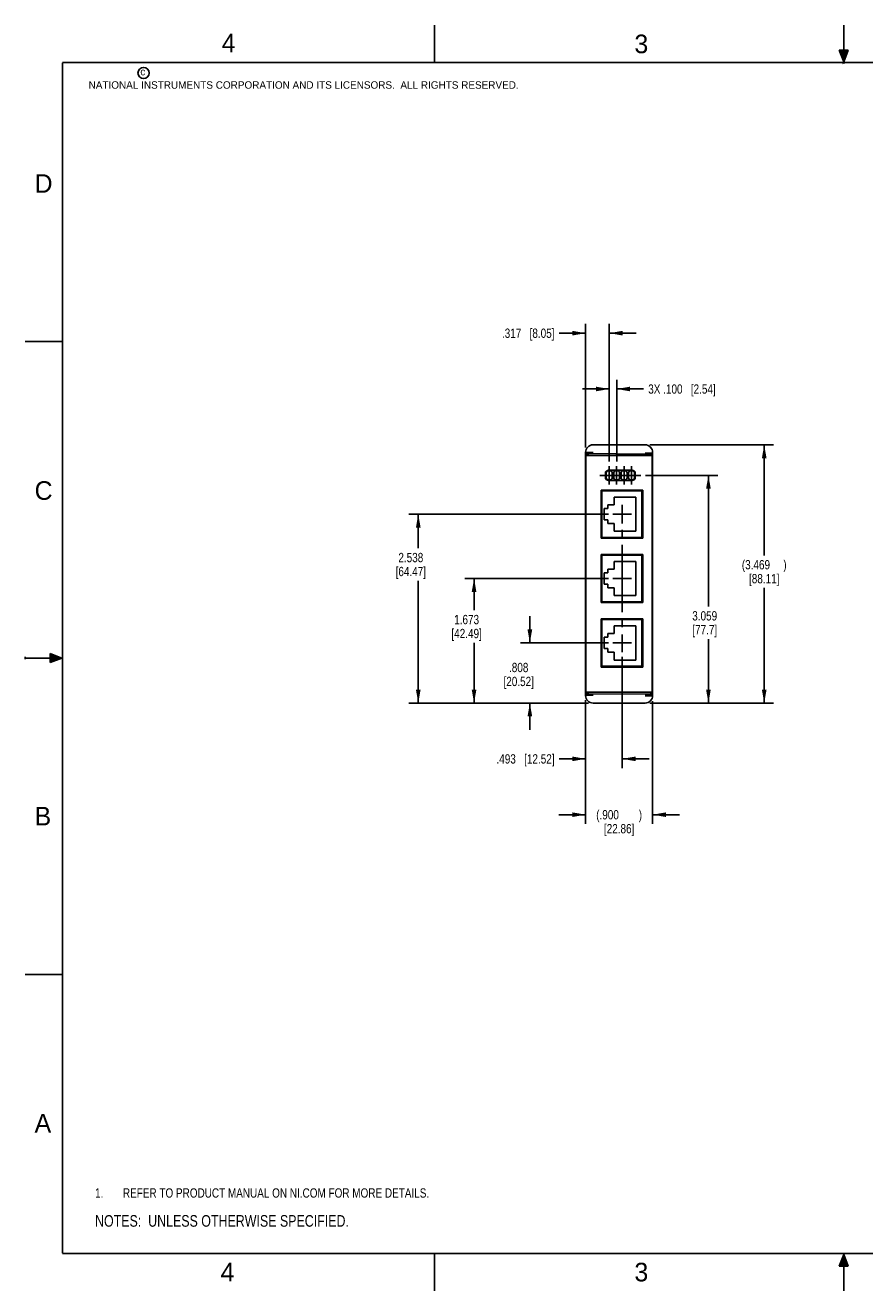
# Model space of a CAD drawing. Header units: inches. Extents: x 0 to 22, y 0 to 17.
# Tile 1 of 8: x 0 to 11.3, y 0 to 17. Entities that reach past the tile are written whole.
import ezdxf

# ---------------------------------------------------------------- set-up
doc = ezdxf.new("R2010")
doc.units = ezdxf.units.IN
doc.header["$LTSCALE"] = 1.21
doc.header["$MEASUREMENT"] = 0
doc.linetypes.add('CENTER', pattern=[0.6, 0.375, -0.075, 0.075, -0.075])
doc.layers.get('0').update_dxf_attribs({"linetype": 'CONTINUOUS'})
for name, color, linetype in [('DEFAULT_1', 7, 'CENTER'), ('DETAIL', 7, 'CONTINUOUS'), ('DIMENSIONS', 7, 'CONTINUOUS')]:
    doc.layers.add(name, color=color, linetype=linetype)
doc.styles.get("Standard").update_dxf_attribs({"font": 'txt', "width": 0.8})
doc.styles.add('TEXTSTYLE_2', font='txt')
doc.dimstyles.new('DIMSTYLE_1', dxfattribs={"dimtxt": 0.125, "dimasz": 0.18, "dimexe": 0.18, "dimexo": 0.0625, "dimgap": 0.09, "dimtad": 0, "dimtih": 1, "dimtoh": 1, "dimdec": 3, "dimzin": 4, "dimdsep": 46, "dimtxsty": 'STANDARD', "dimblk": '_FILLED', "dimblk1": '_FILLED', "dimblk2": '_FILLED', "dimcen": 0.09, "dimadec": 0, "dimazin": 0, "dimtp": 0.01, "dimtm": 0.01, "dimtfac": 1, "dimtdec": 3, "dimtofl": 0, "dimtmove": 0, "dimatfit": 3, "dimldrblk": '_FILLED', "dimfxl": 1, "dimtolj": 1, "dimtzin": 4, "dimarcsym": 0})

# ---------------------------------------------------------------- blocks, each defined once
blk = doc.blocks.new('_FILLED')
at = {"color": 0, "linetype": 'BYBLOCK'}
blk.add_solid([(0, 0), (-1, 0.174), (-1, -0.174)], dxfattribs=at)
blk = doc.blocks.new('*D0')
at = {"layer": 'DIMENSIONS', "color": 2, "linetype": 'CONTINUOUS'}
for p, q in [((6.782, 8.703), (6.782, 9.063)), ((7.837, 8.703), (6.657, 8.703)), ((7.569, 7.895), (6.657, 7.895)), ((6.782, 7.895), (6.782, 7.535))]:
    blk.add_line(p, q, dxfattribs=at)
at = {"layer": 'DIMENSIONS', "color": 2, "linetype": 'CONTINUOUS', "xscale": 0.18, "yscale": 0.18, "zscale": 0.18}
for p, rotation in [((6.782, 8.703), 270), ((6.782, 7.895), 90)]:
    blk.add_blockref('_FILLED', p, dxfattribs=dict(at, rotation=rotation))
at = {"layer": 'DIMENSIONS', "color": 2, "linetype": 'CONTINUOUS', "insert": (6.632, 8.435), "char_height": 0.125, "width": 0.7, "attachment_point": 2, "line_spacing_factor": 0.9}
blk.add_mtext('.808\\P[20.52]', dxfattribs=at)
blk = doc.blocks.new('*D1')
at = {"layer": 'DIMENSIONS', "color": 2, "linetype": 'CONTINUOUS'}
for p, q in [((7.837, 9.568), (5.907, 9.568)), ((6.032, 9.568), (6.032, 9.142)), ((6.032, 7.895), (6.032, 8.704)), ((7.569, 7.895), (5.907, 7.895))]:
    blk.add_line(p, q, dxfattribs=at)
at = {"layer": 'DIMENSIONS', "color": 2, "linetype": 'CONTINUOUS', "xscale": 0.18, "yscale": 0.18, "zscale": 0.18}
for p, rotation in [((6.032, 9.568), 90), ((6.032, 7.895), 270)]:
    blk.add_blockref('_FILLED', p, dxfattribs=dict(at, rotation=rotation))
at = {"layer": 'DIMENSIONS', "color": 2, "linetype": 'CONTINUOUS', "insert": (5.932, 9.079), "char_height": 0.125, "width": 0.7, "attachment_point": 2, "line_spacing_factor": 0.9}
blk.add_mtext('1.673\\P[42.49]', dxfattribs=at)
blk = doc.blocks.new('*D2')
at = {"layer": 'DIMENSIONS', "color": 2, "linetype": 'CONTINUOUS'}
for p, q in [((7.837, 10.433), (5.157, 10.433)), ((5.282, 10.433), (5.282, 9.974)), ((5.282, 7.895), (5.282, 9.537)), ((7.569, 7.895), (5.157, 7.895))]:
    blk.add_line(p, q, dxfattribs=at)
at = {"layer": 'DIMENSIONS', "color": 2, "linetype": 'CONTINUOUS', "xscale": 0.18, "yscale": 0.18, "zscale": 0.18}
for p, rotation in [((5.282, 10.433), 90), ((5.282, 7.895), 270)]:
    blk.add_blockref('_FILLED', p, dxfattribs=dict(at, rotation=rotation))
at = {"layer": 'DIMENSIONS', "color": 2, "linetype": 'CONTINUOUS', "insert": (5.182, 9.912), "char_height": 0.125, "width": 0.7, "attachment_point": 2, "line_spacing_factor": 0.9}
blk.add_mtext('2.538\\P[64.47]', dxfattribs=at)
blk = doc.blocks.new('*D3')
at = {"layer": 'DIMENSIONS', "color": 2, "linetype": 'CONTINUOUS'}
for p, q in [((8.394, 11.364), (10.057, 11.364)), ((9.932, 11.364), (9.932, 9.879)), ((9.932, 7.895), (9.932, 9.441)), ((8.394, 7.895), (10.057, 7.895))]:
    blk.add_line(p, q, dxfattribs=at)
at = {"layer": 'DIMENSIONS', "color": 2, "linetype": 'CONTINUOUS', "xscale": 0.18, "yscale": 0.18, "zscale": 0.18}
for p, rotation in [((9.932, 11.364), 90), ((9.932, 7.895), 270)]:
    blk.add_blockref('_FILLED', p, dxfattribs=dict(at, rotation=rotation))
at = {"layer": 'DIMENSIONS', "color": 2, "linetype": 'CONTINUOUS', "insert": (9.932, 9.816), "char_height": 0.125, "width": 0.9, "attachment_point": 2, "line_spacing_factor": 0.9}
blk.add_mtext('(3.469{\\Ftxt.shx;\\W1.600000;\\H0.125000; })\\P[88.11]', dxfattribs=at)
blk = doc.blocks.new('*D4')
at = {"layer": 'DIMENSIONS', "color": 2, "linetype": 'CONTINUOUS'}
for p, q in [((8.024, 8.515), (8.024, 7.02)), ((7.532, 7.932), (7.532, 7.02)), ((7.532, 7.145), (7.177, 7.145)), ((8.024, 7.145), (8.384, 7.145))]:
    blk.add_line(p, q, dxfattribs=at)
at = {"layer": 'DIMENSIONS', "color": 2, "linetype": 'CONTINUOUS', "xscale": 0.18, "yscale": 0.18, "zscale": 0.18}
blk.add_blockref('_FILLED', (7.532, 7.145), dxfattribs=at)
at = {"layer": 'DIMENSIONS', "color": 2, "linetype": 'CONTINUOUS', "xscale": 0.18, "yscale": 0.18, "zscale": 0.18, "rotation": 180}
blk.add_blockref('_FILLED', (8.024, 7.145), dxfattribs=at)
at = {"layer": 'DIMENSIONS', "color": 2, "linetype": 'CONTINUOUS', "insert": (7.114, 7.207), "char_height": 0.125, "width": 1.225, "attachment_point": 3, "line_spacing_factor": 0.9}
blk.add_mtext('.493{\\Ftxt.shx;\\W1.000000;\\H0.125000; }[12.52]', dxfattribs=at)
blk = doc.blocks.new('*D5')
at = {"layer": 'DIMENSIONS', "color": 2, "linetype": 'CONTINUOUS'}
for p, q in [((8.432, 7.921), (8.432, 6.27)), ((7.532, 7.48), (7.532, 6.27)), ((7.532, 6.395), (7.172, 6.395)), ((8.432, 6.395), (8.792, 6.395))]:
    blk.add_line(p, q, dxfattribs=at)
at = {"layer": 'DIMENSIONS', "color": 2, "linetype": 'CONTINUOUS', "xscale": 0.18, "yscale": 0.18, "zscale": 0.18}
blk.add_blockref('_FILLED', (7.532, 6.395), dxfattribs=at)
at = {"layer": 'DIMENSIONS', "color": 2, "linetype": 'CONTINUOUS', "xscale": 0.18, "yscale": 0.18, "zscale": 0.18, "rotation": 180}
blk.add_blockref('_FILLED', (8.432, 6.395), dxfattribs=at)
at = {"layer": 'DIMENSIONS', "color": 2, "linetype": 'CONTINUOUS', "insert": (7.982, 6.457), "char_height": 0.125, "width": 0.9, "attachment_point": 2, "line_spacing_factor": 0.9}
blk.add_mtext('(.900{\\Ftxt.shx;\\W2.400000;\\H0.125000; })\\P[22.86]', dxfattribs=at)
blk = doc.blocks.new('*D8')
at = {"layer": 'DIMENSIONS', "color": 2, "linetype": 'CONTINUOUS'}
for p, q in [((7.532, 11.326), (7.532, 12.989)), ((7.849, 11.141), (7.849, 12.989)), ((7.532, 12.864), (7.175, 12.864)), ((7.849, 12.864), (8.209, 12.864))]:
    blk.add_line(p, q, dxfattribs=at)
at = {"layer": 'DIMENSIONS', "color": 2, "linetype": 'CONTINUOUS', "xscale": 0.18, "yscale": 0.18, "zscale": 0.18}
blk.add_blockref('_FILLED', (7.532, 12.864), dxfattribs=at)
at = {"layer": 'DIMENSIONS', "color": 2, "linetype": 'CONTINUOUS', "xscale": 0.18, "yscale": 0.18, "zscale": 0.18, "rotation": 180}
blk.add_blockref('_FILLED', (7.849, 12.864), dxfattribs=at)
at = {"layer": 'DIMENSIONS', "color": 2, "linetype": 'CONTINUOUS', "insert": (7.113, 12.926), "char_height": 0.125, "width": 1.125, "attachment_point": 3, "line_spacing_factor": 0.9}
blk.add_mtext('.317{\\Ftxt.shx;\\W1.000000;\\H0.125000; }[8.05]', dxfattribs=at)
blk = doc.blocks.new('*D9')
at = {"layer": 'DIMENSIONS', "color": 2, "linetype": 'CONTINUOUS'}
for p, q in [((7.849, 12.114), (7.489, 12.114)), ((7.849, 11.141), (7.849, 12.239)), ((7.949, 11.141), (7.949, 12.239)), ((7.949, 12.114), (8.311, 12.114))]:
    blk.add_line(p, q, dxfattribs=at)
at = {"layer": 'DIMENSIONS', "color": 2, "linetype": 'CONTINUOUS', "xscale": 0.18, "yscale": 0.18, "zscale": 0.18}
blk.add_blockref('_FILLED', (7.849, 12.114), dxfattribs=at)
at = {"layer": 'DIMENSIONS', "color": 2, "linetype": 'CONTINUOUS', "xscale": 0.18, "yscale": 0.18, "zscale": 0.18, "rotation": 180}
blk.add_blockref('_FILLED', (7.949, 12.114), dxfattribs=at)
at = {"layer": 'DIMENSIONS', "color": 2, "linetype": 'CONTINUOUS', "insert": (8.373, 12.176), "char_height": 0.125, "width": 1.425, "attachment_point": 1, "line_spacing_factor": 0.9}
blk.add_mtext('3X .100{\\Ftxt.shx;\\W1.000000;\\H0.125000; }[2.54]', dxfattribs=at)
blk = doc.blocks.new('*D10')
at = {"layer": 'DIMENSIONS', "color": 2, "linetype": 'CONTINUOUS'}
for p, q in [((8.336, 10.954), (9.307, 10.954)), ((9.182, 10.954), (9.182, 9.192)), ((9.182, 7.895), (9.182, 8.754)), ((8.394, 7.895), (9.307, 7.895))]:
    blk.add_line(p, q, dxfattribs=at)
at = {"layer": 'DIMENSIONS', "color": 2, "linetype": 'CONTINUOUS', "xscale": 0.18, "yscale": 0.18, "zscale": 0.18}
for p, rotation in [((9.182, 10.954), 90), ((9.182, 7.895), 270)]:
    blk.add_blockref('_FILLED', p, dxfattribs=dict(at, rotation=rotation))
at = {"layer": 'DIMENSIONS', "color": 2, "linetype": 'CONTINUOUS', "insert": (9.132, 9.129), "char_height": 0.125, "width": 0.6, "attachment_point": 2, "line_spacing_factor": 0.9}
blk.add_mtext('3.059\\P[77.7]', dxfattribs=at)
blk = doc.blocks.new('NOTES_HEADER_BL0', base_point=(3.1215, 0.9375))
at = {"layer": 'DETAIL', "color": 2, "linetype": 'CONTINUOUS', "width": 0.8}
blk.add_text('NOTES:  UNLESS OTHERWISE SPECIFIED.', height=0.156, dxfattribs=at).set_placement((0.9375, 0.8595))
blk = doc.blocks.new('CUSTOM_NOTE_BL1', base_point=(3.675, 1.312))
at = {"layer": 'DETAIL', "color": 2, "linetype": 'CONTINUOUS', "width": 0.8}
for s, p in [('1.', (0.938, 1.25)), ('REFER TO PRODUCT MANUAL ON NI.COM FOR MORE DETAILS.', (1.312, 1.25))]:
    blk.add_text(s, height=0.125, dxfattribs=at).set_placement(p)

msp = doc.modelspace()

# ---------------------------------------------------------------- hatches: boundary and pattern name
at = {"linetype": 'CONTINUOUS'}
for points in [[(11, 16.51), (10.9375, 16.6663), (11.0625, 16.6663)], [(0.3337, 8.5625), (0.49, 8.5), (0.3337, 8.4375)], [(10.9375, 0.3287), (11, 0.485), (11.0625, 0.3287)]]:
    msp.add_hatch(color=2, dxfattribs=at).paths.add_polyline_path(points)

# ---------------------------------------------------------------- linework, layer by layer
at = {"color": 2, "linetype": 'CONTINUOUS'}
for p, q in [((5.5, 16.5), (5.5, 17)), ((11, 16.485), (11, 17)), ((11, 16.51), (10.9375, 16.6663)), ((10.9375, 16.6663), (11.0625, 16.6663)), ((11.0625, 16.6663), (11, 16.51)), ((11.015, 16.515), (10.985, 16.485)), ((10.985, 16.485), (11, 16.515)), ((11, 16.485), (11.015, 16.515)), ((0, 12.75), (0.5, 12.75)), ((0, 8.515), (0, 8.485)), ((0.3337, 8.4375), (0.3337, 8.5625)), ((0.3337, 8.5625), (0.49, 8.5)), ((0.49, 8.5), (0, 8.5)), ((0.49, 8.5), (0.3337, 8.4375)), ((0, 4.25), (0.5, 4.25)), ((5.5, 0), (5.5, 0.5)), ((10.9375, 0.3287), (11, 0.485)), ((11, 0.485), (11.0625, 0.3287)), ((11, 0), (11, 0.485)), ((11.0625, 0.3287), (10.9375, 0.3287))]:
    msp.add_line(p, q, dxfattribs=at)
at = {"color": 6, "linetype": 'CONTINUOUS'}
for p, q in [((7.5315, 7.9949), (7.5315, 11.2639)), ((7.5349, 11.2601), (7.5315, 11.2601)), ((7.6315, 11.2596), (7.5349, 11.2601)), ((7.5452, 11.2463), (8.3314, 11.2394)), ((7.5529, 11.2462), (7.553, 11.2192)), ((7.5665, 11.2189), (7.5665, 11.2324)), ((8.3315, 11.3639), (7.6315, 11.3639)), ((8.4315, 11.2525), (8.3315, 11.2534)), ((8.3318, 11.2394), (8.4176, 11.2387)), ((8.4315, 7.9949), (8.4315, 11.2639)), ((7.5315, 11.1153), (7.5315, 11.1154)), ((7.534, 8.0399), (7.534, 11.2189)), ((8.4255, 11.2189), (7.534, 11.2189)), ((8.4255, 11.2189), (8.4255, 8.0399)), ((7.809, 10.9149), (7.809, 10.9929)), ((7.829, 11.0129), (7.868, 11.0129)), ((7.829, 10.8949), (7.868, 10.8949)), ((8.1485, 11.0229), (7.8485, 11.0229)), ((7.8485, 10.8849), (8.1485, 10.8849)), ((7.888, 10.9149), (7.888, 10.9929)), ((7.909, 10.9149), (7.909, 10.9929)), ((7.929, 11.0129), (7.968, 11.0129)), ((7.929, 10.8949), (7.968, 10.8949)), ((7.988, 10.9149), (7.988, 10.9929)), ((8.009, 10.9149), (8.009, 10.9929)), ((8.029, 11.0129), (8.068, 11.0129)), ((8.029, 10.8949), (8.068, 10.8949)), ((8.088, 10.9149), (8.088, 10.9929)), ((8.109, 10.9149), (8.109, 10.9929)), ((8.129, 11.0129), (8.168, 11.0129)), ((8.129, 10.8949), (8.168, 10.8949)), ((8.188, 10.9149), (8.188, 10.9929)), ((7.739, 10.7569), (7.739, 10.1089)), ((8.3, 10.7569), (7.739, 10.7569)), ((7.7485, 10.7219), (7.739, 10.7219)), ((7.7485, 10.1204), (7.7485, 10.7454)), ((7.7485, 10.7454), (8.2855, 10.7454)), ((8.134, 10.7569), (8.134, 10.7454)), ((8.2855, 10.7454), (8.2855, 10.1204)), ((8.2895, 10.7569), (8.2895, 10.1089)), ((8.3, 10.1089), (8.3, 10.7569)), ((7.7485, 10.5939), (7.739, 10.5939)), ((7.8285, 10.5079), (7.8285, 10.5579)), ((7.8285, 10.5579), (7.9155, 10.5579)), ((7.9155, 10.5579), (7.9155, 10.6629)), ((7.9155, 10.6629), (8.2055, 10.6629)), ((8.2055, 10.6629), (8.2055, 10.2029)), ((7.7785, 10.3579), (7.7785, 10.5079)), ((7.7785, 10.5079), (7.8285, 10.5079)), ((7.7485, 10.2719), (7.739, 10.2719)), ((7.8285, 10.3579), (7.7785, 10.3579)), ((7.8285, 10.3079), (7.8285, 10.3579)), ((7.9155, 10.3079), (7.8285, 10.3079)), ((7.9155, 10.2029), (7.9155, 10.3079)), ((8.2055, 10.2029), (7.9155, 10.2029)), ((7.7485, 10.1439), (7.739, 10.1439)), ((7.739, 10.1089), (8.3, 10.1089)), ((8.2855, 10.1204), (7.7485, 10.1204)), ((8.134, 10.1204), (8.134, 10.1089)), ((7.739, 9.8919), (7.739, 9.2439)), ((8.3, 9.8919), (7.739, 9.8919)), ((7.7485, 9.2439), (7.7485, 9.8804)), ((7.7485, 9.8804), (8.2855, 9.8804)), ((8.134, 9.8919), (8.134, 9.8804)), ((8.2855, 9.8804), (8.2855, 9.2554)), ((8.2895, 9.8919), (8.2895, 9.2439)), ((8.3, 9.2439), (8.3, 9.8919)), ((7.7485, 9.8569), (7.739, 9.8569)), ((7.7485, 9.7289), (7.739, 9.7289)), ((7.8285, 9.6429), (7.8285, 9.6929)), ((7.8285, 9.6929), (7.9155, 9.6929)), ((7.9155, 9.6929), (7.9155, 9.7979)), ((7.9155, 9.7979), (8.2055, 9.7979)), ((8.2055, 9.7979), (8.2055, 9.3379)), ((7.7785, 9.4929), (7.7785, 9.6429)), ((7.7785, 9.6429), (7.8285, 9.6429)), ((7.7485, 9.4069), (7.739, 9.4069)), ((7.8285, 9.4929), (7.7785, 9.4929)), ((7.8285, 9.4429), (7.8285, 9.4929)), ((7.9155, 9.4429), (7.8285, 9.4429)), ((7.9155, 9.3379), (7.9155, 9.4429)), ((7.7485, 9.2789), (7.739, 9.2789)), ((7.739, 9.2439), (8.3, 9.2439)), ((8.2855, 9.2554), (7.7485, 9.2554)), ((7.7935, 9.2474), (7.7485, 9.2474)), ((7.7935, 9.2439), (7.7935, 9.2474)), ((8.2055, 9.3379), (7.9155, 9.3379)), ((8.1925, 9.2439), (8.1925, 9.2554)), ((8.2425, 9.2439), (8.2425, 9.2554)), ((8.3, 9.0269), (7.739, 9.0269)), ((7.739, 9.0269), (7.739, 8.3789)), ((7.7935, 9.0239), (7.739, 9.0239)), ((7.7935, 9.0219), (7.739, 9.0219)), ((7.7485, 9.0219), (7.7485, 9.0239)), ((7.7485, 9.0154), (8.2855, 9.0154)), ((7.7485, 8.3789), (7.7485, 9.0154)), ((7.7935, 9.0154), (7.7935, 9.0269)), ((8.1925, 9.0154), (8.1925, 9.0269)), ((8.2425, 9.0154), (8.2425, 9.0269)), ((8.2855, 9.0154), (8.2855, 8.3904)), ((8.2895, 9.0269), (8.2895, 8.3789)), ((8.3, 8.3789), (8.3, 9.0269)), ((7.7485, 8.9919), (7.739, 8.9919)), ((7.7485, 8.8639), (7.739, 8.8639)), ((7.7485, 8.8439), (7.739, 8.8439)), ((7.7485, 8.8419), (7.739, 8.8419)), ((7.9155, 8.9329), (8.2055, 8.9329)), ((7.9155, 8.8279), (7.9155, 8.9329)), ((8.2055, 8.9329), (8.2055, 8.4729)), ((7.7485, 8.7989), (7.739, 8.7989)), ((7.7485, 8.7969), (7.739, 8.7969)), ((7.7485, 8.7539), (7.739, 8.7539)), ((7.7785, 8.7779), (7.8285, 8.7779)), ((7.7785, 8.6279), (7.7785, 8.7779)), ((7.8285, 8.8279), (7.9155, 8.8279)), ((7.8285, 8.7779), (7.8285, 8.8279)), ((7.7485, 8.5419), (7.739, 8.5419)), ((7.8285, 8.6279), (7.7785, 8.6279)), ((7.8285, 8.5779), (7.8285, 8.6279)), ((7.9155, 8.5779), (7.8285, 8.5779)), ((7.9155, 8.4729), (7.9155, 8.5779)), ((7.7485, 8.4139), (7.739, 8.4139)), ((7.739, 8.3789), (8.3, 8.3789)), ((8.2855, 8.3904), (7.7485, 8.3904)), ((7.8425, 8.3904), (7.8425, 8.3789)), ((8.2055, 8.4729), (7.9155, 8.4729)), ((8.1925, 8.3789), (8.1925, 8.3904)), ((7.5315, 7.9986), (7.5349, 7.9986)), ((7.534, 8.0399), (8.4255, 8.0399)), ((7.5349, 7.9986), (7.6315, 7.9992)), ((7.5452, 8.0124), (8.4176, 8.02)), ((7.553, 8.0395), (7.5529, 8.0125)), ((7.5665, 8.0399), (7.5665, 8.0263)), ((8.3315, 8.0053), (8.4315, 8.0063)), ((7.6315, 7.8949), (8.3315, 7.8949))]:
    msp.add_line(p, q, dxfattribs=at)
at = {"color": 7, "linetype": 'CONTINUOUS'}
for p, q in [((7.799, 11.0019), (7.799, 10.9058)), ((8.198, 10.9058), (8.198, 11.0019))]:
    msp.add_line(p, q, dxfattribs=at)
at = {"color": 7, "linetype": 'CONTINUOUS', "const_width": 0.02}
for points in [[(0.5, 16.5), (0.5, 0.5)], [(21.5, 16.5), (0.5, 16.5)], [(0.5, 0.5), (21.5, 0.5)]]:
    msp.add_lwpolyline(points, dxfattribs=at)
at = {"color": 2, "linetype": 'CONTINUOUS'}
msp.add_circle((1.5893, 16.359), 0.0754, dxfattribs=at)
at = {"color": 6, "linetype": 'CONTINUOUS'}
for centre, radius, start, end in [((7.6315, 11.2639), 0.1, 90, 180), ((7.5453, 11.2601), 0.0138, 180, 269.5), ((7.5528, 11.2324), 0.0138, 0.002, 89.49996), ((8.3315, 11.2639), 0.1, 0, 90), ((8.4178, 11.2525), 0.0138, 269.50181, 0.00004), ((7.829, 10.9929), 0.02, 90, 180), ((7.829, 10.9149), 0.02, 180, 270), ((7.868, 10.9929), 0.02, 0, 90), ((7.868, 10.9149), 0.02, 270, 360), ((7.929, 10.9929), 0.02, 90, 180), ((7.929, 10.9149), 0.02, 180, 270), ((7.968, 10.9929), 0.02, 0, 90), ((7.968, 10.9149), 0.02, 270, 360), ((8.029, 10.9929), 0.02, 90, 180), ((8.029, 10.9149), 0.02, 180, 270), ((8.068, 10.9929), 0.02, 0, 90), ((8.068, 10.9149), 0.02, 270, 360), ((8.129, 10.9929), 0.02, 90, 180), ((8.129, 10.9149), 0.02, 180, 270), ((8.168, 10.9929), 0.02, 0, 90), ((8.168, 10.9149), 0.02, 270, 360), ((8.1925, 8.4089), 0.05, 323.02286, 338.08757), ((7.5453, 7.9986), 0.0138, 90.50183, 180.00003), ((7.6315, 7.9949), 0.1, 180, 270), ((7.5528, 8.0263), 0.0138, 270.50003, 0.00055), ((8.3315, 7.9949), 0.1, 270, 360), ((8.4178, 8.0063), 0.0138, 359.99982, 90.50069)]:
    msp.add_arc(centre, radius, start, end, dxfattribs=at)
at = {"color": 7, "linetype": 'CONTINUOUS'}
for centre, radius, start, end in [((7.5515, 11.1151), 0.02, 180, 205.37066), ((7.5511, 11.1151), 0.0196, 180.07956, 192.76856), ((7.5499, 11.1149), 0.0183, 192.76173, 199.37941), ((7.5493, 11.1147), 0.0177, 199.37097, 207.09971), ((7.5515, 8.1436), 0.02, 152.45288, 180), ((7.5496, 8.1441), 0.018, 159.05135, 161.11005), ((7.5491, 8.1443), 0.0174, 151.10912, 159.06966)]:
    msp.add_arc(centre, radius, start, end, dxfattribs=at)
at = {"color": 6, "linetype": 'CONTINUOUS'}
for points, knots in [([(8.409, 11.2193), (8.4089, 11.2207), (8.4089, 11.2235), (8.4087, 11.2274), (8.4086, 11.2308), (8.4084, 11.2332), (8.4083, 11.2348), (8.4082, 11.2359), (8.4081, 11.2367), (8.408, 11.2374), (8.408, 11.2379), (8.4079, 11.2382), (8.4079, 11.2384), (8.4078, 11.2386), (8.4078, 11.2387), (8.4077, 11.2388), (8.4077, 11.2388)], [0, 0, 0, 0, 0.2254952, 0.4247513, 0.5961038, 0.7383234, 0.7981762, 0.8503501, 0.894728, 0.9312542, 0.959906, 0.9712821, 0.9807011, 0.9881845, 0.9937836, 1, 1, 1, 1]), ([(8.3315, 7.9931), (8.338, 7.9931), (8.3477, 7.9931), (8.3605, 7.9932), (8.3697, 7.9932), (8.3785, 7.9933), (8.3869, 7.9934), (8.3948, 7.9935), (8.402, 7.9936), (8.4086, 7.9937), (8.4136, 7.9939), (8.4172, 7.994), (8.4197, 7.994), (8.4219, 7.9941), (8.4239, 7.9942), (8.4256, 7.9943), (8.4272, 7.9943), (8.4285, 7.9944), (8.4295, 7.9945), (8.4304, 7.9946), (8.4309, 7.9947), (8.4312, 7.9947), (8.4314, 7.9948), (8.4315, 7.9948), (8.4315, 7.9948), (8.4315, 7.9949)], [0, 0, 0, 0, 0.1948866, 0.2900942, 0.3824362, 0.4710691, 0.5551661, 0.6339384, 0.7066215, 0.7724833, 0.8309187, 0.8571726, 0.8813565, 0.9034154, 0.9233038, 0.940977, 0.9563901, 0.9694991, 0.9802716, 0.9886943, 0.9947591, 0.9969087, 0.9984754, 0.9994768, 1, 1, 1, 1]), ([(8.4077, 8.02), (8.4077, 8.02), (8.4078, 8.02), (8.4078, 8.0201), (8.4079, 8.0203), (8.4079, 8.0205), (8.408, 8.0208), (8.408, 8.0213), (8.4081, 8.022), (8.4082, 8.0228), (8.4083, 8.0239), (8.4084, 8.0255), (8.4086, 8.028), (8.4087, 8.0313), (8.4089, 8.0352), (8.4089, 8.038), (8.409, 8.0394)], [0, 0, 0, 0, 0.0062137, 0.0118119, 0.0192949, 0.0287139, 0.0400903, 0.0687436, 0.1052717, 0.1496513, 0.2018261, 0.2616792, 0.403898, 0.5752494, 0.7745049, 1, 1, 1, 1])]:
    msp.add_open_spline(points, degree=3, knots=knots, dxfattribs=at)
at = {"color": 7, "linetype": 'CONTINUOUS'}
for points, knots in [([(7.8264, 11.0192), (7.8238, 11.0183), (7.8188, 11.0163), (7.8116, 11.0123), (7.805, 11.0075), (7.8009, 11.0039), (7.799, 11.0019)], [0, 0, 0, 0, 0.2499999, 0.5000694, 0.7502412, 1, 1, 1, 1]), ([(7.799, 10.9058), (7.8009, 10.9038), (7.805, 10.9002), (7.8116, 10.8954), (7.8188, 10.8914), (7.8238, 10.8894), (7.8264, 10.8885)], [0, 0, 0, 0, 0.2497588, 0.4999306, 0.7500001, 1, 1, 1, 1]), ([(7.8485, 11.0229), (7.8448, 11.0228), (7.8373, 11.0222), (7.8299, 11.0204), (7.8264, 11.0192)], [0, 0, 0, 0, 0.4997442, 1, 1, 1, 1]), ([(7.8264, 10.8885), (7.8299, 10.8873), (7.8373, 10.8855), (7.8448, 10.8849), (7.8485, 10.8849)], [0, 0, 0, 0, 0.5002558, 1, 1, 1, 1]), ([(8.1707, 11.0192), (8.1671, 11.0204), (8.1598, 11.0222), (8.1523, 11.0228), (8.1485, 11.0229)], [0, 0, 0, 0, 0.5002558, 1, 1, 1, 1]), ([(8.1485, 10.8849), (8.1523, 10.8849), (8.1598, 10.8855), (8.1671, 10.8873), (8.1707, 10.8885)], [0, 0, 0, 0, 0.4997442, 1, 1, 1, 1]), ([(8.198, 11.0019), (8.1961, 11.0039), (8.1921, 11.0075), (8.1855, 11.0123), (8.1783, 11.0163), (8.1733, 11.0183), (8.1707, 11.0192)], [0, 0, 0, 0, 0.2497588, 0.4999306, 0.7500001, 1, 1, 1, 1]), ([(8.1707, 10.8885), (8.1733, 10.8894), (8.1783, 10.8914), (8.1855, 10.8954), (8.1921, 10.9002), (8.1961, 10.9038), (8.198, 10.9058)], [0, 0, 0, 0, 0.2499999, 0.5000694, 0.7502412, 1, 1, 1, 1]), ([(7.5315, 8.1436), (7.5315, 8.1441), (7.5316, 8.1463), (7.5321, 8.1484), (7.5326, 8.1499)], [0, 0, 0, 0, 0.2517391, 1, 1, 1, 1])]:
    msp.add_open_spline(points, degree=3, knots=knots, dxfattribs=at)
at = {"layer": 'DEFAULT_1', "color": 7, "linetype": 'CENTER'}
for p, q in [((7.8485, 10.9539), (7.8485, 11.079)), ((7.9485, 10.9539), (7.9485, 11.079)), ((8.0485, 10.9539), (8.0485, 11.079)), ((8.1485, 10.9539), (8.1485, 11.079)), ((7.8234, 10.9539), (7.7234, 10.9539)), ((7.9234, 10.9539), (7.8234, 10.9539)), ((7.8485, 10.9539), (7.8485, 10.8288)), ((8.0234, 10.9539), (7.9234, 10.9539)), ((7.9485, 10.9539), (7.9485, 10.8288)), ((8.1485, 10.9539), (8.0234, 10.9539)), ((8.0485, 10.9539), (8.0485, 10.8288)), ((8.1485, 10.9539), (8.1485, 10.8288)), ((8.1485, 10.9539), (8.1736, 10.9539)), ((8.1736, 10.9539), (8.2736, 10.9539)), ((8.0243, 10.4329), (8.0243, 10.558)), ((8.0243, 10.4329), (7.8992, 10.4329)), ((8.0243, 10.4329), (8.0243, 10.3078)), ((8.0243, 10.4329), (8.1494, 10.4329)), ((8.0243, 9.5679), (8.0243, 10.3078)), ((8.0243, 9.5679), (7.8992, 9.5679)), ((8.0243, 9.5679), (8.1494, 9.5679)), ((8.0243, 9.5679), (8.0243, 8.8179)), ((8.0243, 8.7029), (7.8992, 8.7029)), ((8.0243, 8.7029), (8.0243, 8.8179)), ((8.0243, 8.7029), (8.1494, 8.7029)), ((8.0243, 8.7029), (8.0243, 8.5778))]:
    msp.add_line(p, q, dxfattribs=at)

# ---------------------------------------------------------------- block references
at = {"layer": 'DETAIL', "color": 2, "linetype": 'CONTINUOUS'}
for name, p in [('CUSTOM_NOTE_BL1', (3.6751, 1.3124)), ('NOTES_HEADER_BL0', (3.1215, 0.9375))]:
    msp.add_blockref(name, p, dxfattribs=at)

# ---------------------------------------------------------------- texts
at = {"color": 2, "linetype": 'CONTINUOUS', "attachment_point": 1, "line_spacing_factor": 0.9, "style": 'TEXTSTYLE_2'}
for s, insert, char_height, width in [('4', (2.64, 16.8869), 0.25, 0.25), ('3', (8.1875, 16.875), 0.25, 0.25), ('c', (1.5463, 16.428), 0.1, 0.1), ('NATIONAL INSTRUMENTS CORPORATION AND ITS LICENSORS.  ALL RIGHTS RESERVED.', (0.851, 16.2482), 0.1, 7.3), ('D', (0.125, 15), 0.25, 0.25), ('C', (0.125, 10.875), 0.25, 0.25), ('B', (0.125, 6.5), 0.25, 0.25), ('A', (0.125, 2.375), 0.25, 0.25), ('4', (2.625, 0.375), 0.25, 0.25), ('3', (8.1875, 0.375), 0.25, 0.25)]:
    msp.add_mtext(s, dxfattribs=dict(at, insert=insert, char_height=char_height, width=width))

# ---------------------------------------------------------------- dimensions: what is measured, and where the dimension line sits
at = {"layer": 'DIMENSIONS', "color": 2, "linetype": 'CONTINUOUS'}
for base, p1, p2, angle, picture, middle in [((7.5315, 12.8639), (7.8485, 11.1415), (7.5315, 11.3264), 180, '*D8', (6.3001, 12.8639)), ((9.1815, 7.8949), (8.3361, 10.9539), (8.394, 7.8949), 270, '*D10', (9.0315, 8.9728)), ((5.2815, 10.4329), (7.569, 7.8949), (7.8367, 10.4329), 90, '*D2', (5.1315, 9.7557)), ((6.0315, 9.5679), (7.569, 7.8949), (7.8367, 9.5679), 90, '*D1', (5.8815, 8.9228)), ((6.7815, 8.7029), (7.569, 7.8949), (7.8367, 8.7029), 90, '*D0', (6.6565, 8.2784)), ((7.5315, 7.1449), (8.0243, 8.5153), (7.5315, 7.9324), 180, '*D4', (6.2517, 7.1449))]:
    dim = msp.add_linear_dim(base=base, p1=p1, p2=p2, angle=angle, dimstyle='DIMSTYLE_1', dxfattribs=at)
    dim.commit()
    dim.dimension.update_dxf_attribs({"geometry": picture, "text_midpoint": middle, "dimtype": 160})
for base, p1, p2, text, picture, middle in [((7.9485, 12.1139), (7.8485, 11.1415), (7.9485, 11.1415), '3X <>', '*D9', (9.0857, 12.1139)), ((8.4315, 6.3949), (7.5315, 7.4803), (8.4315, 7.9207), '(<>)', '*D5', (7.9065, 6.3011))]:
    dim = msp.add_linear_dim(base=base, p1=p1, p2=p2, text=text, dimstyle='DIMSTYLE_1', dxfattribs=at)
    dim.commit()
    dim.dimension.update_dxf_attribs({"geometry": picture, "text_midpoint": middle, "dimtype": 160})
dim = msp.add_linear_dim(base=(9.9315, 7.8949), p1=(8.394, 11.3639), p2=(8.394, 7.8949), angle=270, text='(<>)', dimstyle='DIMSTYLE_1', dxfattribs=at)
dim.commit()
dim.dimension.update_dxf_attribs({"geometry": '*D3', "text_midpoint": (9.8315, 9.6599), "dimtype": 160})

doc.saveas('drawing.dxf')
